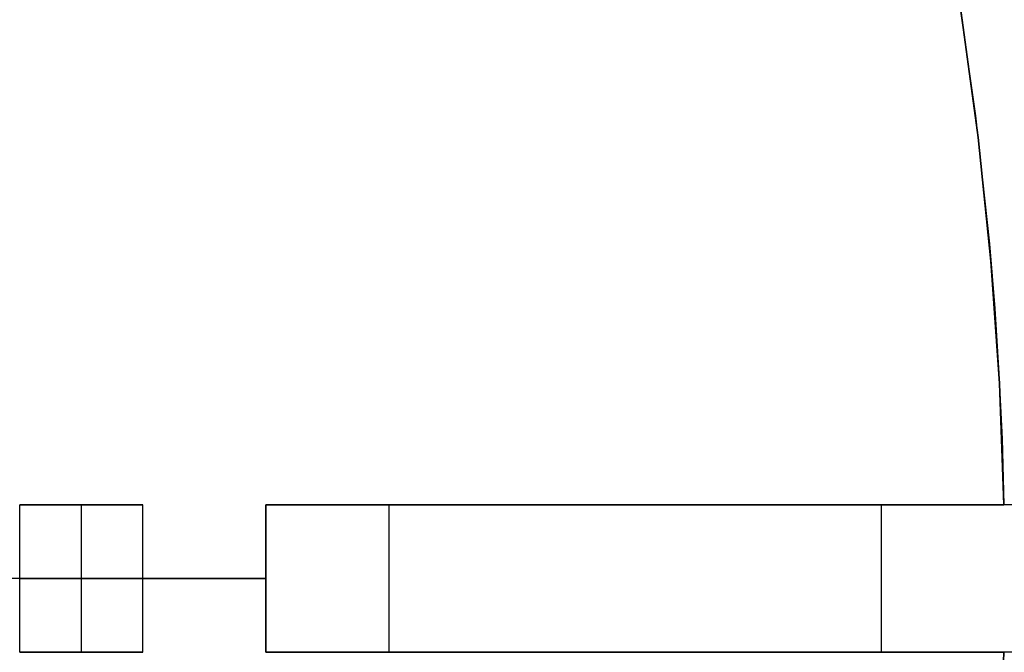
# Model space of a CAD drawing. Header units: millimetres. Extents: x 390 to 1070, y -130 to 550.
# Tile 50 of 57: x 950 to 1030, y 204 to 255. Entities that reach past the tile are written whole.
import ezdxf

# ---------------------------------------------------------------- set-up
doc = ezdxf.new("R2010")
doc.units = ezdxf.units.MM

msp = doc.modelspace()

# ---------------------------------------------------------------- linework, layer by layer
for points in [[(1017.114, 296.98), (1019.815, 287.505), (1022.234, 277.82), (1024.352, 267.937), (1026.157, 257.866), (1027.632, 247.622), (1028.763, 237.219), (1029.195, 231.962), (1029.536, 226.672), (1029.785, 221.351), (1029.94, 216)], [(1017.114, 296.98), (1019.815, 287.505), (1022.234, 277.82), (1024.352, 267.937), (1026.157, 257.866), (1027.632, 247.622), (1028.763, 237.219), (1029.195, 231.962), (1029.536, 226.672), (1029.785, 221.351), (1029.94, 216)], [(1017.114, 296.98), (1018.62, 291.844), (1020.028, 286.706), (1021.338, 281.569), (1022.551, 276.436), (1024.69, 266.193), (1026.453, 255.994), (1027.849, 245.859), (1028.888, 235.804), (1029.581, 225.846), (1029.94, 216)], [(1017.114, 296.98), (1018.62, 291.844), (1020.028, 286.706), (1021.338, 281.569), (1022.551, 276.436), (1024.69, 266.193), (1026.453, 255.994), (1027.849, 245.859), (1028.888, 235.804), (1029.581, 225.846), (1029.94, 216)], [(1029.94, 216), (1029.581, 225.846), (1028.888, 235.804), (1027.849, 245.859), (1026.453, 255.994), (1024.69, 266.193), (1022.551, 276.436), (1021.338, 281.569), (1020.028, 286.706), (1018.62, 291.844), (1017.114, 296.98)], [(1029.94, 216), (1029.581, 225.846), (1028.888, 235.804), (1027.849, 245.859), (1026.453, 255.994), (1024.69, 266.193), (1022.551, 276.436), (1021.338, 281.569), (1020.028, 286.706), (1018.62, 291.844), (1017.114, 296.98)], [(1017.114, 296.98), (1019.815, 287.505), (1022.234, 277.82), (1024.352, 267.937), (1026.157, 257.866), (1027.632, 247.622), (1028.763, 237.219), (1029.195, 231.962), (1029.536, 226.672), (1029.785, 221.351), (1029.94, 216)], [(1029.94, 216), (1029.581, 225.846), (1028.888, 235.804), (1027.849, 245.859), (1026.453, 255.994), (1024.69, 266.193), (1022.551, 276.436), (1021.338, 281.569), (1020.028, 286.706), (1018.62, 291.844), (1017.114, 296.98)], [(1029.94, 216), (1029.581, 225.846), (1028.888, 235.804), (1027.849, 245.859), (1026.453, 255.994), (1024.69, 266.193), (1022.551, 276.436), (1021.338, 281.569), (1020.028, 286.706), (1018.62, 291.844), (1017.114, 296.98)], [(960, 216), (950, 216)], [(950, 216), (960, 216)], [(950, 204), (950, 216)], [(950, 204), (950, 216)], [(955, 216), (955, 204)], [(955, 216), (955, 204)], [(960, 204), (960, 216)], [(960, 204), (960, 216)], [(970, 204), (970, 216)], [(970, 204), (970, 216)], [(970, 204), (970, 216)], [(970, 204), (970, 216)], [(970, 204), (970, 216)], [(970, 204), (970, 216)], [(970, 204), (970, 216)], [(970, 204), (970, 216)], [(990, 216), (970, 216)], [(970, 216), (990, 216)], [(990, 216), (970, 216)], [(970, 216), (990, 216)], [(990, 216), (970, 216)], [(970, 216), (990, 216)], [(970, 216), (970, 204)], [(970, 216), (970, 204)], [(970, 216), (970, 204)], [(970, 216), (970, 204)], [(1070, 216), (970, 216)], [(980, 204), (980, 216)], [(980, 204), (980, 216)], [(1029.94, 216), (990, 216)], [(990, 216), (1029.94, 216)], [(1029.94, 216), (990, 216)], [(990, 216), (1029.94, 216)], [(1029.94, 216), (990, 216)], [(990, 216), (1029.94, 216)], [(1020, 204), (1020, 216)], [(1020, 204), (1020, 216)], [(970, 210), (750, 210)], [(970, 210), (750, 210)], [(960, 210), (950, 210)], [(950, 210), (960, 210)], [(950, 210), (970, 210)], [(950, 210), (970, 210)], [(950, 210), (970, 210)], [(950, 210), (970, 210)], [(950, 204), (960, 204)], [(960, 204), (950, 204)], [(970, 204), (990, 204)], [(990, 204), (970, 204)], [(970, 204), (990, 204)], [(990, 204), (970, 204)], [(970, 204), (990, 204)], [(990, 204), (970, 204)], [(1070, 204), (970, 204)], [(990, 204), (1029.94, 204)], [(1029.94, 204), (990, 204)], [(990, 204), (1029.94, 204)], [(1029.94, 204), (990, 204)], [(990, 204), (1029.94, 204)], [(1029.94, 204), (990, 204)], [(1029.94, 204), (1029.581, 194.154), (1028.888, 184.196), (1027.849, 174.141), (1026.453, 164.006), (1024.69, 153.807), (1022.551, 143.564), (1021.338, 138.431), (1020.028, 133.294), (1018.62, 128.156), (1017.114, 123.02)], [(1017.114, 123.02), (1018.62, 128.156), (1020.028, 133.294), (1021.338, 138.431), (1022.551, 143.564), (1024.69, 153.807), (1026.453, 164.006), (1027.849, 174.141), (1028.888, 184.196), (1029.581, 194.154), (1029.94, 204)], [(1029.94, 204), (1029.581, 194.154), (1028.888, 184.196), (1027.849, 174.141), (1026.453, 164.006), (1024.69, 153.807), (1022.551, 143.564), (1021.338, 138.431), (1020.028, 133.294), (1018.62, 128.156), (1017.114, 123.02)]]:
    msp.add_lwpolyline(points)
at = {"extrusion": (0, 1, 0)}
for points in [[(-970, -288.005), (-969.977, -289.371), (-969.907, -290.735), (-969.79, -292.096), (-969.627, -293.452), (-969.418, -294.801), (-969.163, -296.143), (-968.863, -297.476), (-968.517, -298.797), (-968.126, -300.106), (-967.69, -301.4), (-967.211, -302.679), (-966.688, -303.941), (-966.123, -305.184), (-965.515, -306.408), (-964.866, -307.609), (-964.177, -308.788), (-963.447, -309.943), (-962.679, -311.072), (-961.872, -312.174), (-961.028, -313.249), (-960.149, -314.293), (-959.233, -315.307), (-958.284, -316.289), (-957.302, -317.238), (-956.288, -318.154), (-955.244, -319.033), (-954.169, -319.877), (-953.067, -320.684), (-951.938, -321.452), (-950.783, -322.182), (-949.604, -322.871), (-948.403, -323.52), (-947.179, -324.128), (-945.936, -324.693), (-944.674, -325.216), (-943.395, -325.695), (-942.101, -326.131), (-940.792, -326.522), (-939.471, -326.868), (-938.138, -327.168), (-936.796, -327.423), (-935.447, -327.632), (-934.091, -327.795), (-932.73, -327.912), (-931.366, -327.982), (-930, -328.005)], [(-930, 151.995), (-931.366, 151.972), (-932.73, 151.902), (-934.091, 151.785), (-935.447, 151.622), (-936.796, 151.413), (-938.138, 151.158), (-939.471, 150.858), (-940.792, 150.512), (-942.101, 150.121), (-943.395, 149.685), (-944.674, 149.206), (-945.936, 148.683), (-947.179, 148.118), (-948.403, 147.51), (-949.604, 146.861), (-950.783, 146.172), (-951.938, 145.442), (-953.067, 144.674), (-954.169, 143.867), (-955.244, 143.023), (-956.288, 142.144), (-957.302, 141.228), (-958.284, 140.279), (-959.233, 139.297), (-960.149, 138.283), (-961.028, 137.239), (-961.872, 136.164), (-962.679, 135.062), (-963.447, 133.933), (-964.177, 132.778), (-964.866, 131.599), (-965.515, 130.398), (-966.123, 129.174), (-966.688, 127.931), (-967.211, 126.669), (-967.69, 125.39), (-968.126, 124.096), (-968.517, 122.787), (-968.863, 121.466), (-969.163, 120.133), (-969.418, 118.791), (-969.627, 117.442), (-969.79, 116.086), (-969.907, 114.725), (-969.977, 113.361), (-970, 111.995)], [(-950, 271.995), (-949.317, 271.983), (-948.635, 271.948), (-947.955, 271.89), (-947.277, 271.809), (-946.602, 271.704), (-945.931, 271.577), (-945.265, 271.426), (-944.604, 271.253), (-943.95, 271.058), (-943.302, 270.84), (-942.663, 270.601), (-942.032, 270.339), (-941.41, 270.056), (-940.799, 269.753), (-940.198, 269.428), (-939.608, 269.083), (-939.031, 268.719), (-938.466, 268.334), (-937.915, 267.931), (-937.378, 267.509), (-936.856, 267.069), (-936.349, 266.612), (-935.858, 266.137), (-935.383, 265.646), (-934.926, 265.139), (-934.486, 264.617), (-934.064, 264.08), (-933.661, 263.529), (-933.276, 262.964), (-932.912, 262.387), (-932.567, 261.797), (-932.242, 261.196), (-931.939, 260.585), (-931.656, 259.963), (-931.394, 259.332), (-931.155, 258.693), (-930.937, 258.045), (-930.742, 257.391), (-930.569, 256.73), (-930.418, 256.064), (-930.291, 255.393), (-930.186, 254.718), (-930.105, 254.04), (-930.047, 253.36), (-930.012, 252.678), (-930, 251.995)], [(-980, 251.995), (-979.988, 252.678), (-979.953, 253.36), (-979.895, 254.04), (-979.814, 254.718), (-979.709, 255.393), (-979.582, 256.064), (-979.431, 256.73), (-979.258, 257.391), (-979.063, 258.045), (-978.845, 258.693), (-978.606, 259.332), (-978.344, 259.963), (-978.061, 260.585), (-977.758, 261.196), (-977.433, 261.797), (-977.088, 262.387), (-976.724, 262.964), (-976.339, 263.529), (-975.936, 264.08), (-975.514, 264.617), (-975.074, 265.139), (-974.617, 265.646), (-974.142, 266.137), (-973.651, 266.612), (-973.144, 267.069), (-972.622, 267.509), (-972.085, 267.931), (-971.534, 268.334), (-970.969, 268.719), (-970.392, 269.083), (-969.802, 269.428), (-969.201, 269.753), (-968.59, 270.056), (-967.968, 270.339), (-967.337, 270.601), (-966.698, 270.84), (-966.05, 271.058), (-965.396, 271.253), (-964.735, 271.426), (-964.069, 271.577), (-963.398, 271.704), (-962.723, 271.809), (-962.045, 271.89), (-961.365, 271.948), (-960.683, 271.983), (-960, 271.995)], [(-960, -448.005), (-960.683, -447.993), (-961.365, -447.958), (-962.045, -447.9), (-962.723, -447.819), (-963.398, -447.714), (-964.069, -447.587), (-964.735, -447.436), (-965.396, -447.263), (-966.05, -447.068), (-966.698, -446.85), (-967.337, -446.611), (-967.968, -446.349), (-968.59, -446.066), (-969.201, -445.763), (-969.802, -445.438), (-970.392, -445.093), (-970.969, -444.729), (-971.534, -444.344), (-972.085, -443.941), (-972.622, -443.519), (-973.144, -443.079), (-973.651, -442.622), (-974.142, -442.147), (-974.617, -441.656), (-975.074, -441.149), (-975.514, -440.627), (-975.936, -440.09), (-976.339, -439.539), (-976.724, -438.974), (-977.088, -438.397), (-977.433, -437.807), (-977.758, -437.206), (-978.061, -436.595), (-978.344, -435.973), (-978.606, -435.342), (-978.845, -434.703), (-979.063, -434.055), (-979.258, -433.401), (-979.431, -432.74), (-979.582, -432.074), (-979.709, -431.403), (-979.814, -430.728), (-979.895, -430.05), (-979.953, -429.37), (-979.988, -428.688), (-980, -428.005)], [(-1020, 211.995), (-1018.634, 212.018), (-1017.27, 212.088), (-1015.909, 212.205), (-1014.553, 212.368), (-1013.204, 212.577), (-1011.862, 212.832), (-1010.529, 213.132), (-1009.208, 213.478), (-1007.899, 213.869), (-1006.605, 214.305), (-1005.326, 214.784), (-1004.064, 215.307), (-1002.821, 215.872), (-1001.597, 216.48), (-1000.396, 217.129), (-999.217, 217.818), (-998.062, 218.548), (-996.933, 219.316), (-995.831, 220.123), (-994.756, 220.967), (-993.712, 221.846), (-992.698, 222.762), (-991.716, 223.711), (-990.767, 224.693), (-989.851, 225.707), (-988.972, 226.751), (-988.128, 227.826), (-987.321, 228.928), (-986.553, 230.057), (-985.823, 231.212), (-985.134, 232.391), (-984.485, 233.592), (-983.877, 234.816), (-983.312, 236.059), (-982.789, 237.321), (-982.31, 238.6), (-981.874, 239.894), (-981.483, 241.203), (-981.137, 242.524), (-980.837, 243.857), (-980.582, 245.199), (-980.373, 246.548), (-980.21, 247.904), (-980.093, 249.265), (-980.023, 250.629), (-980, 251.995)], [(-980, -428.005), (-980.023, -426.639), (-980.093, -425.275), (-980.21, -423.914), (-980.373, -422.558), (-980.582, -421.209), (-980.837, -419.867), (-981.137, -418.534), (-981.483, -417.213), (-981.874, -415.904), (-982.31, -414.61), (-982.789, -413.331), (-983.312, -412.069), (-983.877, -410.826), (-984.485, -409.602), (-985.134, -408.401), (-985.823, -407.222), (-986.553, -406.067), (-987.321, -404.938), (-988.128, -403.836), (-988.972, -402.761), (-989.851, -401.717), (-990.767, -400.703), (-991.716, -399.721), (-992.698, -398.772), (-993.712, -397.856), (-994.756, -396.977), (-995.831, -396.133), (-996.933, -395.326), (-998.062, -394.558), (-999.217, -393.828), (-1000.396, -393.139), (-1001.597, -392.49), (-1002.821, -391.882), (-1004.064, -391.317), (-1005.326, -390.794), (-1006.605, -390.315), (-1007.899, -389.879), (-1009.208, -389.488), (-1010.529, -389.142), (-1011.862, -388.842), (-1013.204, -388.587), (-1014.553, -388.378), (-1015.909, -388.215), (-1017.27, -388.098), (-1018.634, -388.028), (-1020, -388.005)], [(-1070, 161.995), (-1069.971, 163.702), (-1069.883, 165.407), (-1069.738, 167.108), (-1069.534, 168.803), (-1069.273, 170.491), (-1068.954, 172.168), (-1068.578, 173.833), (-1068.146, 175.485), (-1067.657, 177.121), (-1067.113, 178.739), (-1066.514, 180.338), (-1065.861, 181.915), (-1065.154, 183.469), (-1064.394, 184.998), (-1063.583, 186.501), (-1062.721, 187.974), (-1061.809, 189.418), (-1060.848, 190.829), (-1059.84, 192.207), (-1058.786, 193.549), (-1057.686, 194.855), (-1056.542, 196.123), (-1055.355, 197.35), (-1054.128, 198.537), (-1052.86, 199.681), (-1051.554, 200.781), (-1050.212, 201.835), (-1048.834, 202.843), (-1047.423, 203.804), (-1045.979, 204.716), (-1044.506, 205.578), (-1043.003, 206.389), (-1041.474, 207.149), (-1039.92, 207.856), (-1038.343, 208.509), (-1036.744, 209.108), (-1035.126, 209.652), (-1033.49, 210.141), (-1031.838, 210.573), (-1030.173, 210.949), (-1028.496, 211.268), (-1026.808, 211.529), (-1025.113, 211.733), (-1023.412, 211.878), (-1021.707, 211.966), (-1020, 211.995)], [(-1020, -388.005), (-1021.707, -387.976), (-1023.412, -387.888), (-1025.113, -387.743), (-1026.808, -387.539), (-1028.496, -387.278), (-1030.173, -386.959), (-1031.838, -386.583), (-1033.49, -386.151), (-1035.126, -385.662), (-1036.744, -385.118), (-1038.343, -384.519), (-1039.92, -383.866), (-1041.474, -383.159), (-1043.003, -382.399), (-1044.506, -381.588), (-1045.979, -380.726), (-1047.423, -379.814), (-1048.834, -378.853), (-1050.212, -377.845), (-1051.554, -376.791), (-1052.86, -375.691), (-1054.128, -374.547), (-1055.355, -373.36), (-1056.542, -372.133), (-1057.686, -370.865), (-1058.786, -369.559), (-1059.84, -368.217), (-1060.848, -366.839), (-1061.809, -365.428), (-1062.721, -363.984), (-1063.583, -362.511), (-1064.394, -361.008), (-1065.154, -359.479), (-1065.861, -357.925), (-1066.514, -356.348), (-1067.113, -354.749), (-1067.657, -353.131), (-1068.146, -351.495), (-1068.578, -349.843), (-1068.954, -348.178), (-1069.273, -346.501), (-1069.534, -344.813), (-1069.738, -343.118), (-1069.883, -341.417), (-1069.971, -339.712), (-1070, -338.005)], [(-930, -328.005), (-931.366, -327.982), (-932.73, -327.912), (-934.091, -327.795), (-935.447, -327.632), (-936.796, -327.423), (-938.138, -327.168), (-939.471, -326.868), (-940.792, -326.522), (-942.101, -326.131), (-943.395, -325.695), (-944.674, -325.216), (-945.936, -324.693), (-947.179, -324.128), (-948.403, -323.52), (-949.604, -322.871), (-950.783, -322.182), (-951.938, -321.452), (-953.067, -320.684), (-954.169, -319.877), (-955.244, -319.033), (-956.288, -318.154), (-957.302, -317.238), (-958.284, -316.289), (-959.233, -315.307), (-960.149, -314.293), (-961.028, -313.249), (-961.872, -312.174), (-962.679, -311.072), (-963.447, -309.943), (-964.177, -308.788), (-964.866, -307.609), (-965.515, -306.408), (-966.123, -305.184), (-966.688, -303.941), (-967.211, -302.679), (-967.69, -301.4), (-968.126, -300.106), (-968.517, -298.797), (-968.863, -297.476), (-969.163, -296.143), (-969.418, -294.801), (-969.627, -293.452), (-969.79, -292.096), (-969.907, -290.735), (-969.977, -289.371), (-970, -288.005)], [(-970, 111.995), (-969.977, 113.361), (-969.907, 114.725), (-969.79, 116.086), (-969.627, 117.442), (-969.418, 118.791), (-969.163, 120.133), (-968.863, 121.466), (-968.517, 122.787), (-968.126, 124.096), (-967.69, 125.39), (-967.211, 126.669), (-966.688, 127.931), (-966.123, 129.174), (-965.515, 130.398), (-964.866, 131.599), (-964.177, 132.778), (-963.447, 133.933), (-962.679, 135.062), (-961.872, 136.164), (-961.028, 137.239), (-960.149, 138.283), (-959.233, 139.297), (-958.284, 140.279), (-957.302, 141.228), (-956.288, 142.144), (-955.244, 143.023), (-954.169, 143.867), (-953.067, 144.674), (-951.938, 145.442), (-950.783, 146.172), (-949.604, 146.861), (-948.403, 147.51), (-947.179, 148.118), (-945.936, 148.683), (-944.674, 149.206), (-943.395, 149.685), (-942.101, 150.121), (-940.792, 150.512), (-939.471, 150.858), (-938.138, 151.158), (-936.796, 151.413), (-935.447, 151.622), (-934.091, 151.785), (-932.73, 151.902), (-931.366, 151.972), (-930, 151.995)], [(-950, 271.995), (-949.317, 271.983), (-948.635, 271.948), (-947.955, 271.89), (-947.277, 271.809), (-946.602, 271.704), (-945.931, 271.577), (-945.265, 271.426), (-944.604, 271.253), (-943.95, 271.058), (-943.302, 270.84), (-942.663, 270.601), (-942.032, 270.339), (-941.41, 270.056), (-940.799, 269.753), (-940.198, 269.428), (-939.608, 269.083), (-939.031, 268.719), (-938.466, 268.334), (-937.915, 267.931), (-937.378, 267.509), (-936.856, 267.069), (-936.349, 266.612), (-935.858, 266.137), (-935.383, 265.646), (-934.926, 265.139), (-934.486, 264.617), (-934.064, 264.08), (-933.661, 263.529), (-933.276, 262.964), (-932.912, 262.387), (-932.567, 261.797), (-932.242, 261.196), (-931.939, 260.585), (-931.656, 259.963), (-931.394, 259.332), (-931.155, 258.693), (-930.937, 258.045), (-930.742, 257.391), (-930.569, 256.73), (-930.418, 256.064), (-930.291, 255.393), (-930.186, 254.718), (-930.105, 254.04), (-930.047, 253.36), (-930.012, 252.678), (-930, 251.995)], [(-980, 251.995), (-979.988, 252.678), (-979.953, 253.36), (-979.895, 254.04), (-979.814, 254.718), (-979.709, 255.393), (-979.582, 256.064), (-979.431, 256.73), (-979.258, 257.391), (-979.063, 258.045), (-978.845, 258.693), (-978.606, 259.332), (-978.344, 259.963), (-978.061, 260.585), (-977.758, 261.196), (-977.433, 261.797), (-977.088, 262.387), (-976.724, 262.964), (-976.339, 263.529), (-975.936, 264.08), (-975.514, 264.617), (-975.074, 265.139), (-974.617, 265.646), (-974.142, 266.137), (-973.651, 266.612), (-973.144, 267.069), (-972.622, 267.509), (-972.085, 267.931), (-971.534, 268.334), (-970.969, 268.719), (-970.392, 269.083), (-969.802, 269.428), (-969.201, 269.753), (-968.59, 270.056), (-967.968, 270.339), (-967.337, 270.601), (-966.698, 270.84), (-966.05, 271.058), (-965.396, 271.253), (-964.735, 271.426), (-964.069, 271.577), (-963.398, 271.704), (-962.723, 271.809), (-962.045, 271.89), (-961.365, 271.948), (-960.683, 271.983), (-960, 271.995)], [(-960, -448.005), (-960.683, -447.993), (-961.365, -447.958), (-962.045, -447.9), (-962.723, -447.819), (-963.398, -447.714), (-964.069, -447.587), (-964.735, -447.436), (-965.396, -447.263), (-966.05, -447.068), (-966.698, -446.85), (-967.337, -446.611), (-967.968, -446.349), (-968.59, -446.066), (-969.201, -445.763), (-969.802, -445.438), (-970.392, -445.093), (-970.969, -444.729), (-971.534, -444.344), (-972.085, -443.941), (-972.622, -443.519), (-973.144, -443.079), (-973.651, -442.622), (-974.142, -442.147), (-974.617, -441.656), (-975.074, -441.149), (-975.514, -440.627), (-975.936, -440.09), (-976.339, -439.539), (-976.724, -438.974), (-977.088, -438.397), (-977.433, -437.807), (-977.758, -437.206), (-978.061, -436.595), (-978.344, -435.973), (-978.606, -435.342), (-978.845, -434.703), (-979.063, -434.055), (-979.258, -433.401), (-979.431, -432.74), (-979.582, -432.074), (-979.709, -431.403), (-979.814, -430.728), (-979.895, -430.05), (-979.953, -429.37), (-979.988, -428.688), (-980, -428.005)], [(-980, 251.995), (-980.023, 250.629), (-980.093, 249.265), (-980.21, 247.904), (-980.373, 246.548), (-980.582, 245.199), (-980.837, 243.857), (-981.137, 242.524), (-981.483, 241.203), (-981.874, 239.894), (-982.31, 238.6), (-982.789, 237.321), (-983.312, 236.059), (-983.877, 234.816), (-984.485, 233.592), (-985.134, 232.391), (-985.823, 231.212), (-986.553, 230.057), (-987.321, 228.928), (-988.128, 227.826), (-988.972, 226.751), (-989.851, 225.707), (-990.767, 224.693), (-991.716, 223.711), (-992.698, 222.762), (-993.712, 221.846), (-994.756, 220.967), (-995.831, 220.123), (-996.933, 219.316), (-998.062, 218.548), (-999.217, 217.818), (-1000.396, 217.129), (-1001.597, 216.48), (-1002.821, 215.872), (-1004.064, 215.307), (-1005.326, 214.784), (-1006.605, 214.305), (-1007.899, 213.869), (-1009.208, 213.478), (-1010.529, 213.132), (-1011.862, 212.832), (-1013.204, 212.577), (-1014.553, 212.368), (-1015.909, 212.205), (-1017.27, 212.088), (-1018.634, 212.018), (-1020, 211.995)], [(-1020, -388.005), (-1018.634, -388.028), (-1017.27, -388.098), (-1015.909, -388.215), (-1014.553, -388.378), (-1013.204, -388.587), (-1011.862, -388.842), (-1010.529, -389.142), (-1009.208, -389.488), (-1007.899, -389.879), (-1006.605, -390.315), (-1005.326, -390.794), (-1004.064, -391.317), (-1002.821, -391.882), (-1001.597, -392.49), (-1000.396, -393.139), (-999.217, -393.828), (-998.062, -394.558), (-996.933, -395.326), (-995.831, -396.133), (-994.756, -396.977), (-993.712, -397.856), (-992.698, -398.772), (-991.716, -399.721), (-990.767, -400.703), (-989.851, -401.717), (-988.972, -402.761), (-988.128, -403.836), (-987.321, -404.938), (-986.553, -406.067), (-985.823, -407.222), (-985.134, -408.401), (-984.485, -409.602), (-983.877, -410.826), (-983.312, -412.069), (-982.789, -413.331), (-982.31, -414.61), (-981.874, -415.904), (-981.483, -417.213), (-981.137, -418.534), (-980.837, -419.867), (-980.582, -421.209), (-980.373, -422.558), (-980.21, -423.914), (-980.093, -425.275), (-980.023, -426.639), (-980, -428.005)], [(-1070, 161.995), (-1069.971, 163.702), (-1069.883, 165.407), (-1069.738, 167.108), (-1069.534, 168.803), (-1069.273, 170.491), (-1068.954, 172.168), (-1068.578, 173.833), (-1068.146, 175.485), (-1067.657, 177.121), (-1067.113, 178.739), (-1066.514, 180.338), (-1065.861, 181.915), (-1065.154, 183.469), (-1064.394, 184.998), (-1063.583, 186.501), (-1062.721, 187.974), (-1061.809, 189.418), (-1060.848, 190.829), (-1059.84, 192.207), (-1058.786, 193.549), (-1057.686, 194.855), (-1056.542, 196.123), (-1055.355, 197.35), (-1054.128, 198.537), (-1052.86, 199.681), (-1051.554, 200.781), (-1050.212, 201.835), (-1048.834, 202.843), (-1047.423, 203.804), (-1045.979, 204.716), (-1044.506, 205.578), (-1043.003, 206.389), (-1041.474, 207.149), (-1039.92, 207.856), (-1038.343, 208.509), (-1036.744, 209.108), (-1035.126, 209.652), (-1033.49, 210.141), (-1031.838, 210.573), (-1030.173, 210.949), (-1028.496, 211.268), (-1026.808, 211.529), (-1025.113, 211.733), (-1023.412, 211.878), (-1021.707, 211.966), (-1020, 211.995)], [(-1020, -388.005), (-1021.707, -387.976), (-1023.412, -387.888), (-1025.113, -387.743), (-1026.808, -387.539), (-1028.496, -387.278), (-1030.173, -386.959), (-1031.838, -386.583), (-1033.49, -386.151), (-1035.126, -385.662), (-1036.744, -385.118), (-1038.343, -384.519), (-1039.92, -383.866), (-1041.474, -383.159), (-1043.003, -382.399), (-1044.506, -381.588), (-1045.979, -380.726), (-1047.423, -379.814), (-1048.834, -378.853), (-1050.212, -377.845), (-1051.554, -376.791), (-1052.86, -375.691), (-1054.128, -374.547), (-1055.355, -373.36), (-1056.542, -372.133), (-1057.686, -370.865), (-1058.786, -369.559), (-1059.84, -368.217), (-1060.848, -366.839), (-1061.809, -365.428), (-1062.721, -363.984), (-1063.583, -362.511), (-1064.394, -361.008), (-1065.154, -359.479), (-1065.861, -357.925), (-1066.514, -356.348), (-1067.113, -354.749), (-1067.657, -353.131), (-1068.146, -351.495), (-1068.578, -349.843), (-1068.954, -348.178), (-1069.273, -346.501), (-1069.534, -344.813), (-1069.738, -343.118), (-1069.883, -341.417), (-1069.971, -339.712), (-1070, -338.005)], [(-930, -328.005), (-931.366, -327.982), (-932.73, -327.912), (-934.091, -327.795), (-935.447, -327.632), (-936.796, -327.423), (-938.138, -327.168), (-939.471, -326.868), (-940.792, -326.522), (-942.101, -326.131), (-943.395, -325.695), (-944.674, -325.216), (-945.936, -324.693), (-947.179, -324.128), (-948.403, -323.52), (-949.604, -322.871), (-950.783, -322.182), (-951.938, -321.452), (-953.067, -320.684), (-954.169, -319.877), (-955.244, -319.033), (-956.288, -318.154), (-957.302, -317.238), (-958.284, -316.289), (-959.233, -315.307), (-960.149, -314.293), (-961.028, -313.249), (-961.872, -312.174), (-962.679, -311.072), (-963.447, -309.943), (-964.177, -308.788), (-964.866, -307.609), (-965.515, -306.408), (-966.123, -305.184), (-966.688, -303.941), (-967.211, -302.679), (-967.69, -301.4), (-968.126, -300.106), (-968.517, -298.797), (-968.863, -297.476), (-969.163, -296.143), (-969.418, -294.801), (-969.627, -293.452), (-969.79, -292.096), (-969.907, -290.735), (-969.977, -289.371), (-970, -288.005)], [(-970, 111.995), (-969.977, 113.361), (-969.907, 114.725), (-969.79, 116.086), (-969.627, 117.442), (-969.418, 118.791), (-969.163, 120.133), (-968.863, 121.466), (-968.517, 122.787), (-968.126, 124.096), (-967.69, 125.39), (-967.211, 126.669), (-966.688, 127.931), (-966.123, 129.174), (-965.515, 130.398), (-964.866, 131.599), (-964.177, 132.778), (-963.447, 133.933), (-962.679, 135.062), (-961.872, 136.164), (-961.028, 137.239), (-960.149, 138.283), (-959.233, 139.297), (-958.284, 140.279), (-957.302, 141.228), (-956.288, 142.144), (-955.244, 143.023), (-954.169, 143.867), (-953.067, 144.674), (-951.938, 145.442), (-950.783, 146.172), (-949.604, 146.861), (-948.403, 147.51), (-947.179, 148.118), (-945.936, 148.683), (-944.674, 149.206), (-943.395, 149.685), (-942.101, 150.121), (-940.792, 150.512), (-939.471, 150.858), (-938.138, 151.158), (-936.796, 151.413), (-935.447, 151.622), (-934.091, 151.785), (-932.73, 151.902), (-931.366, 151.972), (-930, 151.995)], [(-930, 251.995), (-930.012, 252.678), (-930.047, 253.36), (-930.105, 254.04), (-930.186, 254.718), (-930.291, 255.393), (-930.418, 256.064), (-930.569, 256.73), (-930.742, 257.391), (-930.937, 258.045), (-931.155, 258.693), (-931.394, 259.332), (-931.656, 259.963), (-931.939, 260.585), (-932.242, 261.196), (-932.567, 261.797), (-932.912, 262.387), (-933.276, 262.964), (-933.661, 263.529), (-934.064, 264.08), (-934.486, 264.617), (-934.926, 265.139), (-935.383, 265.646), (-935.858, 266.137), (-936.349, 266.612), (-936.856, 267.069), (-937.378, 267.509), (-937.915, 267.931), (-938.466, 268.334), (-939.031, 268.719), (-939.608, 269.083), (-940.198, 269.428), (-940.799, 269.753), (-941.41, 270.056), (-942.032, 270.339), (-942.663, 270.601), (-943.302, 270.84), (-943.95, 271.058), (-944.604, 271.253), (-945.265, 271.426), (-945.931, 271.577), (-946.602, 271.704), (-947.277, 271.809), (-947.955, 271.89), (-948.635, 271.948), (-949.317, 271.983), (-950, 271.995)], [(-960, 271.995), (-960.683, 271.983), (-961.365, 271.948), (-962.045, 271.89), (-962.723, 271.809), (-963.398, 271.704), (-964.069, 271.577), (-964.735, 271.426), (-965.396, 271.253), (-966.05, 271.058), (-966.698, 270.84), (-967.337, 270.601), (-967.968, 270.339), (-968.59, 270.056), (-969.201, 269.753), (-969.802, 269.428), (-970.392, 269.083), (-970.969, 268.719), (-971.534, 268.334), (-972.085, 267.931), (-972.622, 267.509), (-973.144, 267.069), (-973.651, 266.612), (-974.142, 266.137), (-974.617, 265.646), (-975.074, 265.139), (-975.514, 264.617), (-975.936, 264.08), (-976.339, 263.529), (-976.724, 262.964), (-977.088, 262.387), (-977.433, 261.797), (-977.758, 261.196), (-978.061, 260.585), (-978.344, 259.963), (-978.606, 259.332), (-978.845, 258.693), (-979.063, 258.045), (-979.258, 257.391), (-979.431, 256.73), (-979.582, 256.064), (-979.709, 255.393), (-979.814, 254.718), (-979.895, 254.04), (-979.953, 253.36), (-979.988, 252.678), (-980, 251.995)], [(-980, -428.005), (-979.988, -428.688), (-979.953, -429.37), (-979.895, -430.05), (-979.814, -430.728), (-979.709, -431.403), (-979.582, -432.074), (-979.431, -432.74), (-979.258, -433.401), (-979.063, -434.055), (-978.845, -434.703), (-978.606, -435.342), (-978.344, -435.973), (-978.061, -436.595), (-977.758, -437.206), (-977.433, -437.807), (-977.088, -438.397), (-976.724, -438.974), (-976.339, -439.539), (-975.936, -440.09), (-975.514, -440.627), (-975.074, -441.149), (-974.617, -441.656), (-974.142, -442.147), (-973.651, -442.622), (-973.144, -443.079), (-972.622, -443.519), (-972.085, -443.941), (-971.534, -444.344), (-970.969, -444.729), (-970.392, -445.093), (-969.802, -445.438), (-969.201, -445.763), (-968.59, -446.066), (-967.968, -446.349), (-967.337, -446.611), (-966.698, -446.85), (-966.05, -447.068), (-965.396, -447.263), (-964.735, -447.436), (-964.069, -447.587), (-963.398, -447.714), (-962.723, -447.819), (-962.045, -447.9), (-961.365, -447.958), (-960.683, -447.993), (-960, -448.005)], [(-980, 251.995), (-980.023, 250.629), (-980.093, 249.265), (-980.21, 247.904), (-980.373, 246.548), (-980.582, 245.199), (-980.837, 243.857), (-981.137, 242.524), (-981.483, 241.203), (-981.874, 239.894), (-982.31, 238.6), (-982.789, 237.321), (-983.312, 236.059), (-983.877, 234.816), (-984.485, 233.592), (-985.134, 232.391), (-985.823, 231.212), (-986.553, 230.057), (-987.321, 228.928), (-988.128, 227.826), (-988.972, 226.751), (-989.851, 225.707), (-990.767, 224.693), (-991.716, 223.711), (-992.698, 222.762), (-993.712, 221.846), (-994.756, 220.967), (-995.831, 220.123), (-996.933, 219.316), (-998.062, 218.548), (-999.217, 217.818), (-1000.396, 217.129), (-1001.597, 216.48), (-1002.821, 215.872), (-1004.064, 215.307), (-1005.326, 214.784), (-1006.605, 214.305), (-1007.899, 213.869), (-1009.208, 213.478), (-1010.529, 213.132), (-1011.862, 212.832), (-1013.204, 212.577), (-1014.553, 212.368), (-1015.909, 212.205), (-1017.27, 212.088), (-1018.634, 212.018), (-1020, 211.995)], [(-1020, -388.005), (-1018.634, -388.028), (-1017.27, -388.098), (-1015.909, -388.215), (-1014.553, -388.378), (-1013.204, -388.587), (-1011.862, -388.842), (-1010.529, -389.142), (-1009.208, -389.488), (-1007.899, -389.879), (-1006.605, -390.315), (-1005.326, -390.794), (-1004.064, -391.317), (-1002.821, -391.882), (-1001.597, -392.49), (-1000.396, -393.139), (-999.217, -393.828), (-998.062, -394.558), (-996.933, -395.326), (-995.831, -396.133), (-994.756, -396.977), (-993.712, -397.856), (-992.698, -398.772), (-991.716, -399.721), (-990.767, -400.703), (-989.851, -401.717), (-988.972, -402.761), (-988.128, -403.836), (-987.321, -404.938), (-986.553, -406.067), (-985.823, -407.222), (-985.134, -408.401), (-984.485, -409.602), (-983.877, -410.826), (-983.312, -412.069), (-982.789, -413.331), (-982.31, -414.61), (-981.874, -415.904), (-981.483, -417.213), (-981.137, -418.534), (-980.837, -419.867), (-980.582, -421.209), (-980.373, -422.558), (-980.21, -423.914), (-980.093, -425.275), (-980.023, -426.639), (-980, -428.005)], [(-1020, 211.995), (-1021.707, 211.966), (-1023.412, 211.878), (-1025.113, 211.733), (-1026.808, 211.529), (-1028.496, 211.268), (-1030.173, 210.949), (-1031.838, 210.573), (-1033.49, 210.141), (-1035.126, 209.652), (-1036.744, 209.108), (-1038.343, 208.509), (-1039.92, 207.856), (-1041.474, 207.149), (-1043.003, 206.389), (-1044.506, 205.578), (-1045.979, 204.716), (-1047.423, 203.804), (-1048.834, 202.843), (-1050.212, 201.835), (-1051.554, 200.781), (-1052.86, 199.681), (-1054.128, 198.537), (-1055.355, 197.35), (-1056.542, 196.123), (-1057.686, 194.855), (-1058.786, 193.549), (-1059.84, 192.207), (-1060.848, 190.829), (-1061.809, 189.418), (-1062.721, 187.974), (-1063.583, 186.501), (-1064.394, 184.998), (-1065.154, 183.469), (-1065.861, 181.915), (-1066.514, 180.338), (-1067.113, 178.739), (-1067.657, 177.121), (-1068.146, 175.485), (-1068.578, 173.833), (-1068.954, 172.168), (-1069.273, 170.491), (-1069.534, 168.803), (-1069.738, 167.108), (-1069.883, 165.407), (-1069.971, 163.702), (-1070, 161.995)], [(-1070, -338.005), (-1069.971, -339.712), (-1069.883, -341.417), (-1069.738, -343.118), (-1069.534, -344.813), (-1069.273, -346.501), (-1068.954, -348.178), (-1068.578, -349.843), (-1068.146, -351.495), (-1067.657, -353.131), (-1067.113, -354.749), (-1066.514, -356.348), (-1065.861, -357.925), (-1065.154, -359.479), (-1064.394, -361.008), (-1063.583, -362.511), (-1062.721, -363.984), (-1061.809, -365.428), (-1060.848, -366.839), (-1059.84, -368.217), (-1058.786, -369.559), (-1057.686, -370.865), (-1056.542, -372.133), (-1055.355, -373.36), (-1054.128, -374.547), (-1052.86, -375.691), (-1051.554, -376.791), (-1050.212, -377.845), (-1048.834, -378.853), (-1047.423, -379.814), (-1045.979, -380.726), (-1044.506, -381.588), (-1043.003, -382.399), (-1041.474, -383.159), (-1039.92, -383.866), (-1038.343, -384.519), (-1036.744, -385.118), (-1035.126, -385.662), (-1033.49, -386.151), (-1031.838, -386.583), (-1030.173, -386.959), (-1028.496, -387.278), (-1026.808, -387.539), (-1025.113, -387.743), (-1023.412, -387.888), (-1021.707, -387.976), (-1020, -388.005)]]:
    msp.add_lwpolyline(points, dxfattribs=at)
at = {"extrusion": (1, 0, 0)}
for points in [[(216, -268.005), (216, -288.005)], [(216, -12.005), (216, -256.005)], [(216, 79.995), (216, -0.005)], [(216, 111.995), (216, 91.995)], [(216, 225.537), (216, 91.995)], [(216, 79.995), (216, -0.005)], [(216, -12.005), (216, -256.005)], [(216, -268.005), (216, -401.547)], [(216, -12.005), (216, -0.005)], [(216, 79.995), (216, 91.995)], [(216, -268.005), (216, -256.005)], [(210, -268.005), (210, -288.005)], [(210, -12.005), (210, -256.005)], [(210, 79.995), (210, -0.005)], [(210, 111.995), (210, 91.995)], [(204, -288.005), (204, -268.005)], [(204, -256.005), (204, -12.005)], [(204, -0.005), (204, 79.995)], [(204, 91.995), (204, 111.995)], [(204, 225.537), (204, 91.995)], [(204, 79.995), (204, -0.005)], [(204, -12.005), (204, -256.005)], [(204, -268.005), (204, -401.547)], [(204, -12.005), (204, -0.005)], [(204, 79.995), (204, 91.995)], [(204, -268.005), (204, -256.005)]]:
    msp.add_lwpolyline(points, dxfattribs=at)

doc.saveas('drawing.dxf')
